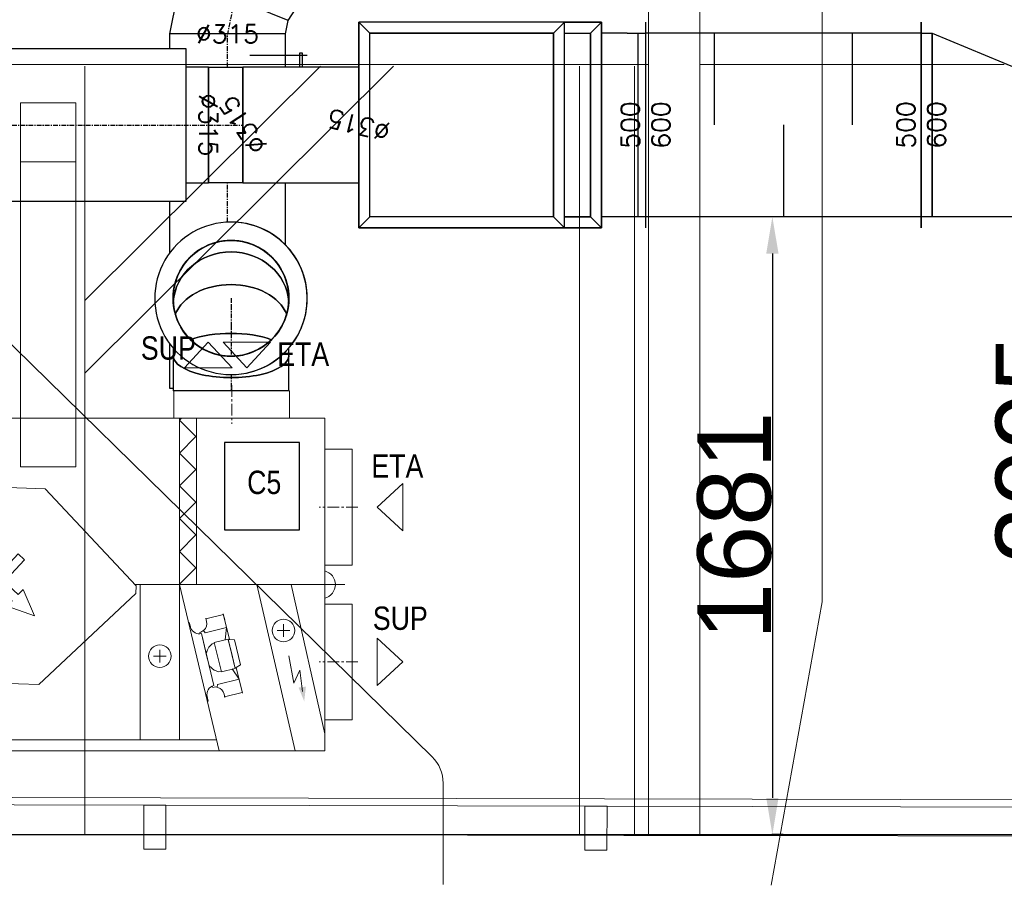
# Model space of a CAD drawing. Header units: millimetres. Extents: x -573548 to 674770, y -246895 to -89040.
# Tile 169 of 199: x 99423 to 102101, y -191653 to -189298. Entities that reach past the tile are written whole.
import ezdxf

# ---------------------------------------------------------------- set-up
doc = ezdxf.new("R2010")
doc.units = ezdxf.units.MM
for name, pattern in [('CENTER', [10.16, 6.35, -1.27, 1.27, -1.27]), ('HIDDEN', [375, 250, -125]), ('Oś', [22.225, 12.7, -3.175, 3.175, -3.175])]:
    doc.linetypes.add(name, pattern=pattern)
for name, color, linetype, lineweight in [('A_komin_Nr_pióra__6', 8, 'Continuous', 9), ('A_płatwie_Nr_pióra__41', 8, 'Continuous', 9), ('A_słupy wysokie_Nr_pióra__1', 8, 'Continuous', 9), ('Axial', 7, 'CENTER', 9), ('belki podwalinowe_Nr_pióra__2', 8, 'Continuous', 9), ('Dimensions', 7, 'Continuous', 9), ('FLUID-CZERPNY', 7, 'Continuous', 30), ('Hidden', 7, 'HIDDEN', 9), ('krokwie_Nr_pióra__1', 8, 'Continuous', 9), ('Main', 7, 'Continuous', 20), ('miecze_Nr_pióra__1', 8, 'Continuous', 9), ('niewidoczne_Nr_pióra__251', 8, 'Continuous', 9), ('Nowe_strop_Nr_pióra__59', 8, 'Continuous', 9), ('słupki niskie_Nr_pióra__2', 8, 'Continuous', 9)]:
    doc.layers.add(name, color=color, linetype=linetype, lineweight=lineweight)
for name, color, linetype in [('FLUID-CZERPNY-50-DIM', 7, 'Continuous'), ('FLUID-CZERPNY-SYM', 7, 'Continuous'), ('FLUID-N2', 7, 'Continuous'), ('FLUID-N2-SYM', 7, 'Continuous'), ('FLUID-W2', 7, 'Continuous'), ('FLUID-W2-50-DIM', 7, 'Continuous'), ('FLUID-W2-SYM', 7, 'Continuous')]:
    doc.layers.add(name, color=color, linetype=linetype)
doc.styles.add('FDBES', font='simplex.shx')
doc.styles.add('SLDTEXTSTYLE2', font='TXT', dxfattribs={"width": 0.605})
doc.styles.get("Standard").update_dxf_attribs({"font": 'arial.ttf'})
doc.dimstyles.new('ISO-25', dxfattribs={"dimtxt": 2.5, "dimasz": 2.5, "dimexe": 1.25, "dimexo": 0.625, "dimtad": 1, "dimtxsty": 'Standard', "dimcen": 2.5, "dimadec": 0, "dimazin": 0, "dimtfac": 1, "dimtmove": 0, "dimatfit": 3, "dimfxl": 1, "dimarcsym": 0})

# ---------------------------------------------------------------- blocks, each defined once
blk = doc.blocks.new('A$C685D2BB2')
at = {"layer": 'A_komin_Nr_pióra__6'}
for p, q in [((23445, 12015.8), (23445, 16395.7)), ((22384.4, 11594.1), (19914.4, 14013.9)), ((23445, 12015.8), (23306.8, 11244.4)), ((22414.4, 11522.7), (22414.4, 11246.2))]:
    blk.add_line(p, q, dxfattribs=at)
blk.add_arc((22314.4, 11522.7), 100, 0, 45.588, dxfattribs=at)
at = {"layer": 'A_płatwie_Nr_pióra__41'}
blk.add_lwpolyline([(21265.1, 13373.1), (21415.1, 13373.1), (21415.1, 13213.1), (21265.1, 13213.1)], close=True, dxfattribs=at)
at = {"layer": 'A_słupy wysokie_Nr_pióra__1'}
for p, q in [((23112.8, 11379.6), (23112.8, 14967.3)), ((22972.8, 11379.9), (22972.8, 14927.1))]:
    blk.add_line(p, q, dxfattribs=at)
at = {"layer": 'belki podwalinowe_Nr_pióra__2'}
blk.add_line((17794.4, 11391.4), (23330.9, 11379.1), dxfattribs=at)
at = {"layer": 'krokwie_Nr_pióra__1'}
for p, q in [((22785.3, 11380.3), (22785.3, 13473.1)), ((22935.3, 11380), (22935.3, 13473.1)), ((23445, 13477.3), (23940.9, 13477.3)), ((21265.1, 12690.7), (21265.1, 12383.1)), ((21415.1, 12543.7), (21415.1, 12383.1)), ((21440.1, 11383.5), (21440.1, 12519.2)), ((21265.1, 12383.1), (21415.1, 12383.1))]:
    blk.add_line(p, q, dxfattribs=at)
at = {"layer": 'miecze_Nr_pióra__1'}
for p, q in [((21440.1, 12638), (22279.3, 13473.1)), ((21440.1, 12835.5), (22080.8, 13473.1)), ((21265.1, 13213.1), (21265.1, 12690.7)), ((21415.1, 13213.1), (21415.1, 12543.7))]:
    blk.add_line(p, q, dxfattribs=at)
at = {"layer": 'niewidoczne_Nr_pióra__251'}
blk.add_line((24069.3, 11377.5), (23301.2, 11380.2), dxfattribs=at)
at = {"layer": 'Nowe_strop_Nr_pióra__59'}
for points in [[(9874.4, 11382.3), (10780.3, 11382.3), (10780.3, 11506.8), (24060, 11477), (27660, 11477), (34860, 11477), (40457.1, 11476.8)], [(10024.4, 11366.8), (10800, 11366.8), (10800.2, 11486.8), (24060, 11457.3), (27659.9, 11457.3), (34859.9, 11457.3), (40482.2, 11457.3)]]:
    blk.add_lwpolyline(points, dxfattribs=at)
for points in [[(21599.9, 11342.7), (21659.9, 11342.5), (21660.2, 11462.5), (21600.2, 11462.7)], [(22799.9, 11340), (22859.9, 11339.9), (22860.2, 11459.9), (22800.2, 11460)]]:
    blk.add_lwpolyline(points, close=True, dxfattribs=at)
at = {"layer": 'słupki niskie_Nr_pióra__2'}
for p, q in [((20462.1, 13477.3), (22972.8, 13477.3)), ((21440.1, 13473.1), (21440.1, 12519.2)), ((23112.8, 13477.3), (23445, 13477.3))]:
    blk.add_line(p, q, dxfattribs=at)
blk = doc.blocks.new('*U59314')
at = {"color": 150, "linetype": 'Continuous', "lineweight": -2}
for p, q in [((-150, 0, -230), (-150, 0, 230)), ((150, 0, -230), (150, 0, 330))]:
    blk.add_line(p, q, dxfattribs=at)
at = {"color": 0, "linetype": 'ByBlock', "lineweight": -2}
for p, q in [((-150, 0, -200), (-120, 0, -200)), ((-120, 0, 200), (-150, 0, 200)), ((-120, 0, -200), (120, 0, -200)), ((120, 0, 300), (-120, 0, 200)), ((120, 0, -200), (150, 0, -200)), ((150, 0, 300), (120, 0, 300))]:
    blk.add_line(p, q, dxfattribs=at)
at = {"color": 150, "linetype": 'Continuous', "lineweight": -3}
for p, q in [((-120, 0, 200), (-120, 0, -200)), ((-120, 0, -200), (-120, 0, 200)), ((120, 0, 300), (120, 0, -200)), ((120, 0, -200), (120, 0, 300))]:
    blk.add_line(p, q, dxfattribs=at)
blk = doc.blocks.new('*U60523')
at = {"color": 5, "linetype": 'Continuous', "lineweight": -3, "extrusion": (1, -1.07558e-31, -3.67394e-16)}
for major_axis, start_param, end_param in [((0, 0, -157.5), 1.570796, 3.141593), ((0, 0, -157.5), 0, 1.570796), ((0, 0, 157.5), 0, 3.141593)]:
    blk.add_ellipse((0, 0), major_axis=major_axis, ratio=1, start_param=start_param, end_param=end_param, dxfattribs=at)
at = {"color": 5, "linetype": 'Continuous', "lineweight": -3, "extrusion": (-1, 1.07558e-31, 3.67394e-16)}
for major_axis, start_param, end_param in [((0, 0, 157.5), 1.570796, 3.141593), ((0, 0, 157.5), 0, 1.570796), ((0, 0, -157.5), 0, 3.141593)]:
    blk.add_ellipse((0, 0), major_axis=major_axis, ratio=1, start_param=start_param, end_param=end_param, dxfattribs=at)
at = {"color": 5, "linetype": 'Continuous', "lineweight": -3, "extrusion": (1, -4.00691e-32, 8.01383e-32)}
for start_param, end_param in [(0, 1.570796), (4.712389, 6.283185), (4.712389, 7.853982), (1.570796, 4.712389), (1.570796, 4.712389)]:
    blk.add_ellipse((0, 0), major_axis=(0, 157.5), ratio=1, start_param=start_param, end_param=end_param, dxfattribs=at)
blk = doc.blocks.new('*U60524')
at = {"color": 0, "linetype": 'ByBlock', "lineweight": -2, "extrusion": (1, -1.89145e-31, -3.67394e-16)}
for major_axis, start_param, end_param in [((0, 0, -207.5), 1.570796, 3.141593), ((0, 0, -207.5), 0, 1.570796), ((0, 0, 207.5), 0, 3.141593)]:
    blk.add_ellipse((0, 0), major_axis=major_axis, ratio=1, start_param=start_param, end_param=end_param, dxfattribs=at)
at = {"color": 0, "linetype": 'ByBlock', "lineweight": -2, "extrusion": (1, -1.21656e-31, 1.82483e-31)}
for start_param, end_param in [(0, 1.570796), (4.712389, 6.283185), (4.712389, 7.853982), (1.570796, 4.712389), (1.570796, 4.712389)]:
    blk.add_ellipse((0, 0), major_axis=(0, 207.5), ratio=1, start_param=start_param, end_param=end_param, dxfattribs=at)
at = {"color": 5, "linetype": 'Continuous', "lineweight": -3, "extrusion": (-1, 1.07558e-31, 3.67394e-16)}
for major_axis, start_param, end_param in [((0, 0, 157.5), 0, 3.141593), ((0, 0, -157.5), 1.570796, 3.141593), ((0, 0, -157.5), 0, 1.570796)]:
    blk.add_ellipse((0, 0), major_axis=major_axis, ratio=1, start_param=start_param, end_param=end_param, dxfattribs=at)
at = {"color": 5, "linetype": 'Continuous', "lineweight": -2, "extrusion": (1, -1.07558e-31, -3.67394e-16)}
for major_axis, start_param, end_param in [((0, 0, -157.5), 0, 3.141593), ((0, 0, 157.5), 1.570796, 3.141593), ((0, 0, 157.5), 0, 1.570796)]:
    blk.add_ellipse((0, 0), major_axis=major_axis, ratio=1, start_param=start_param, end_param=end_param, dxfattribs=at)
at = {"color": 5, "linetype": 'Continuous', "lineweight": -3, "extrusion": (-1, 4.00691e-32, -8.01383e-32)}
for start_param, end_param in [(1.570796, 4.712389), (1.570796, 4.712389), (0, 1.570796), (4.712389, 6.283185), (4.712389, 7.853982)]:
    blk.add_ellipse((0, 0), major_axis=(0, -157.5), ratio=1, start_param=start_param, end_param=end_param, dxfattribs=at)
blk = doc.blocks.new('*U60505')
at = {"color": 0, "linetype": 'ByBlock', "lineweight": -2}
for p, q in [((-47, 0, 157.5), (-47.3, 0, 157.5)), ((108.3, 0, 157.5), (87.8, 0, 157.5)), ((87.8, 0, -157.5), (108.3, 0, -157.5)), ((204.8, 0, 157.5), (108.3, 0, 157.5)), ((108.3, 0, -157.5), (204.8, 0, -157.5))]:
    blk.add_line(p, q, dxfattribs=at)
at = {"color": 5, "linetype": 'Continuous', "lineweight": -2}
blk.add_line((204.8, 0, 157.5), (204.8, 0, -157.5), dxfattribs=at)
at = {"color": 5, "linetype": 'Continuous', "lineweight": -2, "extrusion": (6.27786e-16, 1, -1.83697e-16)}
for major_axis, end_param in [((0, 0, -157.5), 3.141593), ((0, 0, 157.5), 1.570796)]:
    blk.add_ellipse((-47.3, 0), major_axis=major_axis, ratio=1, start_param=0, end_param=end_param, dxfattribs=at)
at = {"color": 5, "linetype": 'Continuous', "lineweight": -3, "extrusion": (-6.12323e-17, -1, 1.83697e-16)}
for centre, major_axis, ratio, start_param, end_param in [((-28.1, 0), (0, 0, 157.5), 0.92388, 0.063328, 3.078259), ((26.6, 0), (0, 0, 157.5), 0.707107, 0.278016, 2.863575), ((-28.1, 0), (0, 0, 157.5), 0.92388, 3.078259, 3.078321), ((108.3, 0), (0, 0, 157.5), 0.382683, 0.795685, 2.345908), ((108.3, 0), (0, 0, -157.5), 0.382683, 0, 3.141593)]:
    blk.add_ellipse(centre, major_axis=major_axis, ratio=ratio, start_param=start_param, end_param=end_param, dxfattribs=at)
at = {"color": 5, "linetype": 'Continuous', "lineweight": -3, "extrusion": (6.12323e-17, 1, -1.83697e-16)}
for centre, major_axis, ratio, start_param, end_param in [((-28.1, 0), (0, 0, -157.5), 0.92388, 0.063334, 3.078264), ((26.6, 0), (0, 0, -157.5), 0.707107, 0.278018, 2.863576), ((-28.1, 0), (0, 0, -157.5), 0.92388, 3.078264, 3.078383), ((108.3, 0), (0, 0, -157.5), 0.382683, 0.795684, 2.345908), ((108.3, 0), (0, 0, 157.5), 0.382683, 0, 3.141593)]:
    blk.add_ellipse(centre, major_axis=major_axis, ratio=ratio, start_param=start_param, end_param=end_param, dxfattribs=at)
at = {"layer": 'FLUID-N2-SYM', "linetype": 'Oś', "lineweight": -3}
for p, q in [((-47.3, 0), (-28.1, 0)), ((-47.3, 0), (-28.1, 0)), ((-28.1, 0), (26.6, 0)), ((-28.1, 0), (26.6, 0)), ((26.6, 0), (108.3, 0)), ((26.6, 0), (108.3, 0)), ((108.3, 0), (110.2, 0)), ((108.3, 0), (110.2, 0)), ((160.2, 0), (204.8, 0))]:
    blk.add_line(p, q, dxfattribs=at)
blk = doc.blocks.new('*U60513')
at = {"color": 0, "linetype": 'ByBlock', "lineweight": -2}
for p, q in [((48, 173.6), (204.7, 204.7)), ((-84.8, 84.8), (48, 173.6)), ((-173.6, -48), (-84.8, 84.8)), ((-204.8, -204.8), (-173.6, -48)), ((168.6, -117.4), (137.9, -137.9)), ((204.7, -110.3), (168.6, -117.4)), ((137.9, -137.9), (117.4, -168.6)), ((117.4, -168.6), (110.2, -204.8))]:
    blk.add_line(p, q, dxfattribs=at)
at = {"color": 6, "linetype": 'Continuous', "lineweight": -2}
for p, q in [((204.7, 47.2), (204.7, 204.7)), ((204.7, -110.3), (204.7, 47.2)), ((-204.8, -204.8), (-47.2, -204.8)), ((-47.2, -204.8), (110.2, -204.8))]:
    blk.add_line(p, q, dxfattribs=at)
at = {"color": 6, "linetype": 'Continuous', "lineweight": -3}
for p, q in [((108.3, 28.1), (48, 173.6)), ((26.6, -26.6), (-84.8, 84.8)), ((168.6, -117.4), (108.3, 28.1)), ((137.9, -137.9), (26.6, -26.6)), ((-28.1, -108.3), (-173.6, -48)), ((117.4, -168.6), (-28.1, -108.3))]:
    blk.add_line(p, q, dxfattribs=at)
at = {"layer": 'FLUID-W2-SYM', "color": 7, "linetype": 'Oś', "lineweight": -3}
for p, q in [((26.6, -26.6), (108.3, 28.1)), ((108.3, 28.1), (204.7, 47.2)), ((-28.1, -108.3), (26.6, -26.6)), ((-47.2, -204.8), (-28.1, -108.3))]:
    blk.add_line(p, q, dxfattribs=at)
blk = doc.blocks.new('*U60525')
at = {"color": 6, "linetype": 'Continuous', "lineweight": -2}
for p, q in [((-482, 157.5), (-482, 147.9)), ((482, 0), (482, 157.5)), ((482, -157.5), (482, 0))]:
    blk.add_line(p, q, dxfattribs=at)
at = {"color": 0, "linetype": 'ByBlock', "lineweight": -2}
for p, q in [((-360.6, 157.5), (-482, 157.5)), ((26.5, 157.5), (-114.5, 157.5)), ((482, 157.5), (441.5, 157.5)), ((-92, -157.5), (76.5, -157.5)), ((391.5, -157.5), (482, -157.5))]:
    blk.add_line(p, q, dxfattribs=at)
at = {"layer": 'FLUID-W2-SYM', "color": 7, "linetype": 'Oś', "lineweight": -3}
for p, q in [((-30.2, 0), (76.5, 0)), ((391.5, 0), (482, 0))]:
    blk.add_line(p, q, dxfattribs=at)
blk = doc.blocks.new('*U60527')
at = {"color": 0, "linetype": 'ByBlock', "lineweight": -2}
for p, q in [((0, 300, 250), (0, 330, 280)), ((0, 330, -280), (0, 300, -250)), ((0, 300, -250), (0, 230, -250)), ((0, 230, 250), (0, 300, 250)), ((0, 200, 250), (0, 230, 280)), ((0, 230, -280), (0, 200, -250)), ((0, 200, 250), (0, 200, -250)), ((0, 200, -250), (0, -300, -250)), ((0, -300, 250), (0, 200, 250)), ((0, -330, -280), (0, -300, -250)), ((0, -300, -250), (0, -300, 250)), ((0, -330, 280), (0, -300, 250))]:
    blk.add_line(p, q, dxfattribs=at)
at = {"color": 150, "linetype": 'Continuous', "lineweight": -2}
for p, q in [((0, 330, 280), (0, 230, 280)), ((0, 330, -280), (0, 330, 280)), ((0, 230, -280), (0, 330, -280)), ((0, 230, 280), (0, -330, 280)), ((0, 230, -280), (0, 230, 280)), ((0, -330, -280), (0, 230, -280)), ((0, -330, 280), (0, -330, -280))]:
    blk.add_line(p, q, dxfattribs=at)
at = {"color": 150, "linetype": 'Continuous', "lineweight": -3}
for p, q in [((0, 300, 250), (0, 300, -250)), ((0, 230, -250), (0, 300, -250)), ((0, 300, -250), (0, 300, 250)), ((0, 200, 250), (0, -300, 250)), ((0, 200, 250), (0, -300, 250)), ((0, 200, -250), (0, 200, 250))]:
    blk.add_line(p, q, dxfattribs=at)
blk = doc.blocks.new('*U60522')
at = {"color": 150, "linetype": 'Continuous', "lineweight": -2}
for p, q in [((-47, 0, 157.5), (-47, 0, -157.5)), ((47, 0, -157.5), (47, 0, 157.5))]:
    blk.add_line(p, q, dxfattribs=at)
at = {"color": 0, "linetype": 'ByBlock', "lineweight": -2}
for p, q in [((47, 0, -157.5), (-47, 0, -157.5)), ((-47, 0, 157.5), (47, 0, 157.5))]:
    blk.add_line(p, q, dxfattribs=at)
at = {"layer": 'FLUID-CZERPNY-SYM', "linetype": 'Oś', "lineweight": -3}
blk.add_line((-47, 0), (47, 0), dxfattribs=at)
blk = doc.blocks.new('*U60515')
at = {"color": 150, "linetype": 'Continuous', "lineweight": -2}
for p, q in [((-157.5, 0, -157.5), (-157.5, 0, 157.5)), ((157.5, 0, 157.5), (157.5, 0, -157.5))]:
    blk.add_line(p, q, dxfattribs=at)
at = {"color": 0, "linetype": 'ByBlock', "lineweight": -2}
for p, q in [((157.5, 0, -157.5), (-157.5, 0, -157.5)), ((-157.5, 0, 157.5), (-78.8, 0, 157.5)), ((-78.8, 0, 157.5), (78.8, 0, 157.5)), ((-16.8, 0, 189), (5.5, 0, 189)), ((-4, 0, 195.3), (4, 0, 195.3)), ((-4, 0, 157.5), (-4, 0, 195.3)), ((4, 0, 195.3), (4, 0, 157.5)), ((5.5, 0, 189), (139.1, 0, 189)), ((78.8, 0, 157.5), (157.5, 0, 157.5))]:
    blk.add_line(p, q, dxfattribs=at)
blk = doc.blocks.new('*U60528')
at = {"color": 150, "linetype": 'Continuous', "lineweight": -2}
for p, q in [((0, 230, 280), (0, 330, 280)), ((0, 330, 280), (0, 330, -280)), ((0, 330, -280), (0, -330, -280)), ((0, -330, 157.5), (0, -330)), ((0, -330), (0, -330, -157.5)), ((0, -330, -280), (0, -330, -157.5)), ((0, -330, 157.5), (0, -330, 280))]:
    blk.add_line(p, q, dxfattribs=at)
at = {"color": 0, "linetype": 'ByBlock', "lineweight": -2}
for p, q in [((0, 330, 280), (0, 300, 250)), ((0, 300, -250), (0, 330, -280)), ((0, 230, -250), (0, 300, -250)), ((0, 200, 250), (0, -300, 250))]:
    blk.add_line(p, q, dxfattribs=at)
at = {"color": 150, "linetype": 'Continuous', "lineweight": -3}
blk.add_line((0, 200, 250), (0, -300, 250), dxfattribs=at)
blk.add_line((0, 200, 250), (0, -300, 250), dxfattribs=at)
blk = doc.blocks.new('*U60519')
at = {"color": 0, "linetype": 'ByBlock', "lineweight": -2}
for p, q in [((-440, 207.5), (-440, 157.5)), ((440, 207.5), (-440, 207.5)), ((440, 0), (440, 207.5)), ((-440, 157.5), (-500, 157.5)), ((500, 157.5), (440, 157.5)), ((440, -207.5), (440, 0)), ((-500, -157.5), (-440, -157.5)), ((-440, -157.5), (-440, -207.5)), ((440, -157.5), (500, -157.5)), ((-440, -207.5), (440, -207.5))]:
    blk.add_line(p, q, dxfattribs=at)
at = {"color": 150, "linetype": 'Continuous', "lineweight": -2}
for p, q in [((-500, 157.5), (-500, 0)), ((500, 0), (500, 157.5)), ((-500, 0), (-500, -157.5)), ((500, -157.5), (500, 0))]:
    blk.add_line(p, q, dxfattribs=at)
at = {"color": 150, "linetype": 'Continuous', "lineweight": -3}
for p, q in [((-440, 0), (-440, 157.5)), ((-440, -157.5), (-440, 0))]:
    blk.add_line(p, q, dxfattribs=at)
at = {"layer": 'FLUID-CZERPNY-SYM', "linetype": 'Oś', "lineweight": -3}
blk.add_line((-500, 0), (500, 0), dxfattribs=at)
blk = doc.blocks.new('*U60530')
at = {"color": 150, "linetype": 'Continuous', "lineweight": -2}
for p, q in [((0, 330, -280), (0, 330, -157.5)), ((0, 330, 157.5), (0, 330, 280)), ((0, -330, -280), (0, 330, -280))]:
    blk.add_line(p, q, dxfattribs=at)
at = {"color": 150, "linetype": 'Continuous', "lineweight": -3}
blk.add_line((0, 300, 250), (0, -200, 250), dxfattribs=at)
blk.add_line((0, 300, 250), (0, -200, 250), dxfattribs=at)
blk = doc.blocks.new('*U60502')
at = {"color": 150, "linetype": 'Continuous', "lineweight": -2}
for p, q in [((0, 395, -280), (0, 395, -157.5)), ((0, 395, 157.5), (0, 395, 280)), ((0, 395, 280), (0, -265, 280)), ((0, -385, -280), (0, -385, 280))]:
    blk.add_line(p, q, dxfattribs=at)
at = {"color": 0, "linetype": 'ByBlock', "lineweight": -2}
for p, q in [((0, 265, -250), (0, 365, -250)), ((0, -135, -250), (0, 265, -250)), ((0, -335, -250), (0, -264.9, -250)), ((0, -335, 250), (0, -265, 250)), ((0, -365, 250), (0, -335, 250)), ((0, -335, -250), (0, -365, -250)), ((0, -365, -250), (0, -385, -250)), ((0, -385, 250), (0, -365, 250))]:
    blk.add_line(p, q, dxfattribs=at)
at = {"color": 150, "linetype": 'Continuous', "lineweight": -3}
for p, q in [((0, -135, -250), (0, 365, -250)), ((0, -365, 250), (0, -365, -250)), ((0, -365, 250), (0, -365, -250))]:
    blk.add_line(p, q, dxfattribs=at)
blk = doc.blocks.new('*U60531')
at = {"color": 150, "linetype": 'Continuous', "lineweight": -2}
for p, q in [((-375, 0, -280), (-375, 0, -250)), ((-375, 0, -250), (-375, 0, 250)), ((-375, 0, 250), (-375, 0, 280)), ((375, 0, -280), (375, 0, -250)), ((375, 0, -250), (375, 0, -249.8)), ((375, 0, -249.8), (375, 0, 250)), ((375, 0, 250), (375, 0, 280))]:
    blk.add_line(p, q, dxfattribs=at)
at = {"color": 0, "linetype": 'ByBlock', "lineweight": -2}
for p, q in [((-375, 0, -250), (375, 0, -250)), ((-375, 0, 250), (375, 0, 250))]:
    blk.add_line(p, q, dxfattribs=at)
at = {"color": 150, "linetype": 'Continuous', "lineweight": -3}
for p, q in [((-187.5, 0), (-187.5, 0, -250)), ((0, 0), (0, 0, 250)), ((187.5, 0), (187.5, 0, -250))]:
    blk.add_line(p, q, dxfattribs=at)
blk = doc.blocks.new('A$C685D2E90')
at = {"layer": 'Main'}
for points in [[(1080.1, 941.6, 1), (1074.8, 946.8, 1)], [(1020.6, 882.6, 1), (1015.3, 887.8, 1)], [(958.4, 827.4, 1), (953.2, 832.6, 1)], [(897.6, 770.2, 1), (892.3, 775.5, 1)]]:
    blk.add_hatch(color=256, dxfattribs=at).paths.add_polyline_path(points)
blk.add_lwpolyline([(1890.7, 1071.9), (1890.7, 835.1), (2095.4, 835.1), (2095.4, 1071.9)], close=True)
at = {"layer": 'Axial', "ltscale": 5}
for p, q in [((606.5, 1228.3), (606.5, 1123.3)), ((1910.5, 1228.3), (1910.5, 1123.3)), ((263.5, 896.3), (368.5, 896.3)), ((2253.5, 896.3), (2148.5, 896.3)), ((263.5, 475.3), (368.5, 475.3)), ((2253.5, 475.3), (2148.5, 475.3))]:
    blk.add_line(p, q, dxfattribs=at)
at = {"layer": 'Dimensions'}
for p, q in [((550.6, 1345.7), (486.1, 1275.9)), ((615, 1275.9), (550.6, 1345.7)), ((590.7, 1345.7), (655.2, 1275.9)), ((719.6, 1345.7), (590.7, 1345.7)), ((655.2, 1275.9), (719.6, 1345.7)), ((1847, 1345.7), (1782.5, 1275.9)), ((1911.5, 1275.9), (1847, 1345.7)), ((1887.1, 1345.7), (1951.6, 1275.9)), ((2016, 1345.7), (1887.1, 1345.7)), ((1951.6, 1275.9), (2016, 1345.7)), ((486.1, 1275.9), (615, 1275.9)), ((1782.5, 1275.9), (1911.5, 1275.9)), ((159.2, 960.7), (159.2, 831.8)), ((229, 896.3), (159.2, 960.7)), ((2306.4, 896.3), (2376.2, 960.7)), ((2376.2, 960.7), (2376.2, 831.8)), ((159.2, 831.8), (229, 896.3)), ((2376.2, 831.8), (2306.4, 896.3)), ((159.2, 475.3), (229, 539.7)), ((229, 539.7), (229, 410.8)), ((2306.4, 539.7), (2306.4, 410.8)), ((2376.2, 475.3), (2306.4, 539.7)), ((229, 410.8), (159.2, 475.3)), ((2306.4, 410.8), (2376.2, 475.3))]:
    blk.add_line(p, q, dxfattribs=at)
at = {"layer": 'Hidden', "linetype": 'HIDDEN', "ltscale": 15}
for p, q in [((449, 1213.3), (449, 1138.3)), ((449, 1213.3), (764, 1213.3)), ((764, 1138.3), (764, 1213.3)), ((1753, 1213.3), (1753, 1138.3)), ((1753, 1213.3), (2068, 1213.3)), ((2068, 1138.3), (2068, 1213.3))]:
    blk.add_line(p, q, dxfattribs=at)
at = {"layer": 'Main'}
for p, q in [((353.5, 1138.3), (2163.5, 1138.3)), ((353.5, 1138.3), (353.5, 233.3)), ((702.4, 1138.3), (702.4, 685.8)), ((748.4, 1132.9), (704.4, 1088.3)), ((748.4, 1132.9), (743.1, 1138.3)), ((748.4, 1138.3), (748.4, 685.8)), ((1258.5, 951.2), (1258.5, 1138.3)), ((1768.6, 1138.3), (1768.6, 685.8)), ((1768.6, 1132.9), (1773.9, 1138.3)), ((1768.6, 1132.9), (1812.6, 1088.3)), ((1814.6, 1138.3), (1814.6, 685.8)), ((2163.5, 1138.3), (2163.5, 233.3)), ((748.4, 1043.7), (704.4, 1088.3)), ((1768.6, 1043.7), (1812.6, 1088.3)), ((278.5, 1053.8), (353.5, 1053.8)), ((278.5, 738.8), (278.5, 1053.8)), ((2238.5, 1053.8), (2163.5, 1053.8)), ((2238.5, 738.8), (2238.5, 1053.8)), ((748.4, 1043.7), (704.4, 999.1)), ((1100.7, 1022.1), (836.9, 774.4)), ((1768.6, 1043.7), (1812.6, 999.1)), ((748.4, 954.5), (704.4, 999.1)), ((1148, 946.1), (1087.9, 1010.1)), ((1768.6, 954.5), (1812.6, 999.1)), ((1076.4, 910.1), (1078.5, 978.4)), ((748.4, 954.5), (704.4, 910)), ((1157, 954.4), (892.9, 706.8)), ((1157, 954.4), (1402.8, 946.5)), ((1650.5, 682.4), (1402.8, 946.5)), ((1768.6, 954.5), (1812.6, 910)), ((748.4, 865.4), (704.4, 910)), ((1052.1, 884.2), (983.8, 886.3)), ((1768.6, 865.4), (1812.6, 910)), ((748.4, 865.4), (704.4, 820.8)), ((956.8, 864.1), (954.7, 795.8)), ((1768.6, 865.4), (1812.6, 820.8)), ((748.4, 776.2), (704.4, 820.8)), ((1768.6, 776.2), (1812.6, 820.8)), ((748.4, 776.2), (704.4, 731.6)), ((836.9, 774.4), (824.1, 762.3)), ((897, 710.3), (836.9, 774.4)), ((860.8, 773.9), (929.1, 771.8)), ((1206, 774.3), (1189.8, 757)), ((1258.2, 692.9), (1189.8, 757)), ((1274.4, 710.2), (1206, 774.3)), ((1329.7, 769.2), (1217.9, 650)), ((1347, 753), (1235.2, 633.8)), ((1329.7, 769.2), (1347, 753)), ((1768.6, 776.2), (1812.6, 731.6)), ((353.5, 738.8), (278.5, 738.8)), ((748.4, 687.1), (704.4, 731.6)), ((1768.6, 687.1), (1812.6, 731.6)), ((2163.5, 738.8), (2238.5, 738.8)), ((892.9, 706.8), (892.2, 685.8)), ((892.2, 685.8), (353.5, 685.8)), ((748.2, 685.8), (640.4, 233.3)), ((748.4, 687.1), (747.2, 685.8)), ((892.2, 685.8), (1139.8, 421.7)), ((1275.5, 676.7), (1313.5, 641.1)), ((1291.7, 694), (1329.7, 658.4)), ((1647.3, 685.8), (2163.5, 685.8)), ((1649.8, 661.4), (1650.5, 682.4)), ((1661.2, 685.8), (1661.2, 264.7)), ((1768.6, 687.1), (1769.9, 685.8)), ((1768.6, 687.1), (1769.9, 685.8)), ((1768.6, 685.8), (1768.6, 263.1)), ((1768.8, 685.8), (1876.6, 233.3)), ((1978.5, 685.8), (2082.9, 233.3)), ((2072.6, 685.8), (2163.5, 279.7)), ((2163.5, 685.8), (2218.1, 685.8)), ((1385.7, 413.8), (1649.8, 661.4)), ((278.5, 632.8), (353.5, 632.8)), ((278.5, 317.8), (278.5, 632.8)), ((2238.5, 632.8), (2163.5, 632.8)), ((2238.5, 317.8), (2238.5, 632.8)), ((612.5, 536.2), (629.2, 605.9)), ((629.2, 605.9), (625.3, 589.6)), ((629.2, 605.9), (628.8, 604.2)), ((628.8, 604.2), (676.7, 592.6)), ((677.1, 594.4), (675, 585.4)), ((676.7, 592.6), (677.1, 594.4)), ((1839.9, 594.4), (1842, 585.4)), ((1840.3, 592.6), (1839.9, 594.4)), ((1888.2, 604.2), (1840.3, 592.6)), ((1904.6, 536.2), (1887.8, 605.9)), ((1887.8, 605.9), (1888.2, 604.2)), ((1887.8, 605.9), (1891.7, 589.6)), ((678.5, 554.8), (620.3, 568.8)), ((620.3, 568.8), (624.6, 535.3)), ((721.7, 582.7), (718.7, 570.4)), ((721.7, 582.7), (723.4, 582.3)), ((1795.3, 582.7), (1793.6, 582.3)), ((1795.3, 582.7), (1798.3, 570.4)), ((1838.5, 554.8), (1896.7, 568.8)), ((1896.7, 568.8), (1892.4, 535.3)), ((2051.5, 543.5), (2051.5, 577.9)), ((596.8, 457.3), (616.1, 537.4)), ((599, 535.5), (612.5, 536.2)), ((612.5, 536.2), (615.6, 535.4)), ((616.1, 537.4), (653.8, 528.3)), ((689, 552.2), (655, 410.9)), ((672, 481.6), (689, 552.2)), ((678.5, 554.8), (683.2, 560.4)), ((692.5, 551.7), (693.4, 555.3)), ((1824.5, 551.7), (1823.7, 555.3)), ((1828, 552.2), (1862, 410.9)), ((1845, 481.6), (1828, 552.2)), ((1838.5, 554.8), (1833.8, 560.4)), ((1901, 537.4), (1863.3, 528.3)), ((1920.2, 457.3), (1901, 537.4)), ((1904.6, 536.2), (1901.4, 535.4)), ((1918, 535.5), (1904.6, 536.2)), ((2034.3, 560.7), (2068.7, 560.7)), ((599, 535.5), (582.6, 467.5)), ((615.6, 535.4), (606.4, 497.3)), ((634.5, 448.2), (653.8, 528.3)), ((653.3, 526.3), (659.6, 524.8)), ((669, 515.5), (659.6, 524.8)), ((672.2, 508.1), (669, 515.5)), ((1844.9, 508.1), (1848.1, 515.5)), ((1848.1, 515.5), (1857.5, 524.8)), ((1863.7, 526.3), (1857.5, 524.8)), ((1882.5, 448.2), (1863.3, 528.3)), ((1901.4, 535.4), (1910.6, 497.3)), ((1918, 535.5), (1934.4, 467.5)), ((606.4, 497.3), (596.8, 457.3)), ((672, 481.6), (676.5, 500.4)), ((675.9, 497.6), (672.2, 508.1)), ((1697.7, 490.8), (1732.1, 490.8)), ((1714.9, 473.6), (1714.9, 508)), ((1845, 481.6), (1840.5, 500.4)), ((1841.2, 497.6), (1844.9, 508.1)), ((1910.6, 497.3), (1920.2, 457.3)), ((2079.4, 417.2), (2066.2, 491.6)), ((594.1, 460), (577.4, 390.3)), ((582.6, 467.5), (594.1, 460)), ((586.5, 428.3), (605.6, 456.1)), ((594.1, 460), (597.3, 459.3)), ((596.8, 457.3), (634.5, 448.2)), ((653.9, 452.7), (660.1, 457.8)), ((660.5, 458.2), (654.4, 452.9)), ((668.5, 466), (660.5, 458.2)), ((1848.6, 466), (1856.5, 458.2)), ((1856.5, 458.2), (1862.7, 452.9)), ((1863.2, 452.7), (1857, 457.8)), ((1920.2, 457.3), (1882.5, 448.2)), ((1930.5, 428.3), (1911.5, 456.1)), ((1922.9, 460), (1919.8, 459.3)), ((1934.4, 467.5), (1922.9, 460)), ((1922.9, 460), (1939.7, 390.3)), ((635, 450.2), (641.3, 448.7)), ((641.3, 448.7), (653.9, 452.7)), ((654.4, 452.9), (641.8, 448.8)), ((1862.7, 452.9), (1875.2, 448.8)), ((1875.8, 448.7), (1863.2, 452.7)), ((1882.1, 450.2), (1875.8, 448.7)), ((2096.3, 452.9), (2079.4, 417.2)), ((2103.4, 394.5), (2096.3, 452.9)), ((644.7, 414.3), (586.5, 428.3)), ((644.7, 414.3), (646.4, 406.6)), ((657.5, 406.1), (658.4, 409.8)), ((1385.7, 413.8), (1139.8, 421.7)), ((1247.6, 233.3), (1247.6, 417.9)), ((1859.6, 406.1), (1858.7, 409.8)), ((1872.4, 414.3), (1870.6, 406.6)), ((1872.4, 414.3), (1930.5, 428.3)), ((577.4, 390.3), (577.8, 392)), ((577.8, 392), (625.7, 380.5)), ((625.3, 379), (627.4, 388)), ((625.3, 378.8), (626.3, 383)), ((625.7, 380.5), (625.3, 378.8)), ((670.2, 368.8), (673.2, 381.1)), ((1846.8, 368.8), (1843.8, 381.1)), ((1891.7, 379), (1889.7, 388)), ((1891.8, 378.8), (1890.7, 383)), ((1939.3, 392), (1891.3, 380.5)), ((1891.3, 380.5), (1891.8, 378.8)), ((1939.7, 390.3), (1939.3, 392)), ((671.9, 368.4), (670.2, 368.8)), ((1845.1, 368.4), (1846.8, 368.8)), ((353.5, 317.8), (278.5, 317.8)), ((2163.5, 317.8), (2238.5, 317.8)), ((1247.6, 263.3), (647.6, 263.1)), ((1247.6, 263.3), (1869.4, 263.4)), ((353.5, 233.3), (2163.5, 233.3))]:
    blk.add_line(p, q, dxfattribs=at)
at = {"layer": 'Main', "flags": 128}
for points in [[(1313.5, 641.1), (1300.2, 627), (1374.1, 600.5), (1342.9, 672.5), (1329.7, 658.4)], [(1235.2, 633.8), (1249.3, 620.6), (1177.3, 589.4), (1203.8, 663.2), (1217.9, 650)]]:
    blk.add_lwpolyline(points, dxfattribs=at)
at = {"layer": 'Main'}
for centre, radius in [((1077.4, 944.2), 3.51), ((1017.9, 885.2), 3.51), ((955.8, 830), 3.51), ((894.9, 772.8), 3.51), ((2051.5, 560.7), 30.6), ((1714.9, 490.8), 30.6), ((1196.4, 248.6), 7.5), ((1196.4, 248.6), 7.5), ((1298.7, 248.6), 7.5), ((1298.7, 248.6), 7.5)]:
    blk.add_circle(centre, radius, dxfattribs=at)
for centre, radius, start, end in [((2154.2, 685.8), 38.3, 284.0219, 75.9781), ((699.2, 579.6), 24.9, 166.4729, 226.4894), ((694.8, 576.2), 24.6, 256.4729, 339.0401), ((694.8, 576.2), 24.6, 339.0401, 346.4729), ((1822.3, 576.2), 24.6, 193.5271, 200.9599), ((1822.3, 576.2), 24.6, 200.9599, 283.5271), ((1817.8, 579.6), 24.9, 313.5106, 13.5271), ((699.2, 579.6), 24.9, 226.4894, 256.4729), ((1817.8, 579.6), 24.9, 283.5271, 313.5106), ((650.8, 383.1), 24, 107.1479, 168.1776), ((650.8, 383.1), 24, 73.9704, 107.1479), ((649.2, 386.9), 24.6, 346.473, 76.4729), ((1867.8, 386.9), 24.6, 103.5271, 193.527), ((1866.2, 383.1), 24, 72.8521, 106.0296), ((1866.2, 383.1), 24, 11.8224, 72.8521)]:
    blk.add_arc(centre, radius, start, end, dxfattribs=at)
blk.add_solid([(2112.5, 408.1), (2107.8, 368.3), (2092.4, 405.6)], dxfattribs=at)
at = {"color": 7, "linetype": 'Continuous', "lineweight": 0, "char_height": 63.5, "attachment_point": 1, "style": 'SLDTEXTSTYLE2'}
for s, insert in [('{\\fArial Narrow|b0|i0|c0|p0;\\W1;EHA}', (334.3, 1344)), ('{\\fArial Narrow|b0|i0|c0|p0;\\W1;ODA}', (720.7, 1343.5)), ('{\\fArial Narrow|b0|i0|c0|p0;\\W1;SUP}', (1663.5, 1361.1)), ('{\\fArial Narrow|b0|i0|c0|p0;\\W1;ETA}', (2034.3, 1344.4)), ('{\\fArial Narrow|b0|i0|c0|p0;\\W1;ODA}', (120.9, 1044.6)), ('{\\fArial Narrow|b0|i0|c0|p0;\\W1;ETA}', (2290.5, 1040)), ('{\\fArial Narrow|b0|i0|c0|p0;\\W1;C5}', (1952.6, 995.6)), ('{\\fArial Narrow|b0|i0|c0|p0;\\W1;SUP}', (2294.5, 626)), ('{\\fArial Narrow|b0|i0|c0|p0;\\W1;EHA}', (113.6, 615.1))]:
    blk.add_mtext(s, dxfattribs=dict(at, insert=insert))
blk = doc.blocks.new('*D60937')
at = {"color": 0, "lineweight": -2}
for p, q in [((101499.9, -189834.2), (101469.2, -189834.2)), ((101470.5, -189934.2), (101470.5, -191415.2)), ((101499.9, -191515.2), (101469.2, -191515.2))]:
    blk.add_line(p, q, dxfattribs=at)
at = {"color": 0}
for points in [[(101487.2, -189934.2), (101453.8, -189934.2), (101470.5, -189834.2)], [(101453.8, -191415.2), (101487.2, -191415.2), (101470.5, -191515.2)]]:
    blk.add_solid(points, dxfattribs=at)
at = {"layer": 'Defpoints', "color": 0}
for p in [(101500.5, -189834.2), (101470.5, -191515.2), (101500.5, -191515.2)]:
    blk.add_point(p, dxfattribs=at)
at = {"color": 0, "insert": (101367.8, -190674.7), "char_height": 200, "attachment_point": 5, "rotation": 90}
blk.add_mtext('1681', dxfattribs=at)
blk = doc.blocks.new('*D60938')
at = {"color": 0, "lineweight": -2}
for p, q in [((103391.9, -189420.2), (102280.5, -189420.2)), ((102281.8, -189520.2), (102281.8, -191415.2)), ((103391.9, -191515.2), (102280.5, -191515.2))]:
    blk.add_line(p, q, dxfattribs=at)
at = {"color": 0}
for points in [[(102298.4, -189520.2), (102265.1, -189520.2), (102281.8, -189420.2)], [(102265.1, -191415.2), (102298.4, -191415.2), (102281.8, -191515.2)]]:
    blk.add_solid(points, dxfattribs=at)
at = {"layer": 'Defpoints', "color": 0}
for p in [(103392.5, -189420.2), (102281.8, -191515.2), (103392.5, -191515.2)]:
    blk.add_point(p, dxfattribs=at)
at = {"color": 0, "insert": (102179, -190467.7), "char_height": 200, "attachment_point": 5, "rotation": 90}
blk.add_mtext('2095', dxfattribs=at)

msp = doc.modelspace()

# ---------------------------------------------------------------- linework, layer by layer
at = {"color": 150}
msp.add_lwpolyline([(86685.1, -191515.2), (114723.7, -191515.2)], dxfattribs=at)

# ---------------------------------------------------------------- block references
for name, p in [('A$C685D2BB2', (78160.5, -202897.5)), ('A$C685D2E90', (98089.2, -191520.6))]:
    msp.add_blockref(name, p, dxfattribs=at)
at = {"layer": 'FLUID-CZERPNY', "color": 150, "linetype": 'Continuous', "extrusion": (-2.46519e-32, 1, -1.83697e-16), "rotation": 89.99999999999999}
for name, p in [('*U60527', (-100675.5, -23077.4, -189584.5)), ('*U60528', (-100675.5, -23484.9, -189584.5))]:
    msp.add_blockref(name, p, dxfattribs=at)
at = {"layer": 'FLUID-CZERPNY', "color": 150, "linetype": 'Continuous', "extrusion": (0, 1, -1.83697e-16)}
for name, p, rotation in [('*U60530', (-100675.5, -24035.7, -189584.5), 270), ('*U60522', (-99983.3, -23484.4, -189584.5), 180)]:
    msp.add_blockref(name, p, dxfattribs=dict(at, rotation=rotation))
at = {"layer": 'FLUID-CZERPNY', "color": 150, "linetype": 'Continuous', "extrusion": (-1.22465e-16, -1, 1.83697e-16)}
for name, p, rotation in [('*U60502', (100740.5, -24713.7, 189584.5), 89.99999999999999), ('*U60531', (101500.5, -24778.7, 189584.2), 180)]:
    msp.add_blockref(name, p, dxfattribs=dict(at, rotation=rotation))
at = {"layer": 'FLUID-CZERPNY', "color": 150, "linetype": 'Continuous', "extrusion": (1.22465e-16, 1, -6.12323e-17), "rotation": 360}
for name, p in [('*U59314', (-102025.5, -24728.7, -189634.2)), ('*U60515', (-100188, -23484.4, -189584.5))]:
    msp.add_blockref(name, p, dxfattribs=at)
at = {"layer": 'FLUID-CZERPNY', "color": 150, "linetype": 'Continuous'}
msp.add_blockref('*U60519', (99436.3, -189584.5, -23484.4), dxfattribs=at)
at = {"layer": 'FLUID-N2', "color": 5, "linetype": 'Continuous', "extrusion": (-1.83697e-16, 1, -3.67394e-16), "rotation": 89.99999999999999}
for name, p in [('*U60524', (-99997.9, -22359.9, -190056)), ('*U60523', (-99997.9, -23177.4, -190056))]:
    msp.add_blockref(name, p, dxfattribs=at)
at = {"layer": 'FLUID-N2', "color": 5, "linetype": 'Continuous', "extrusion": (1, 6.12323e-17, 1.83697e-16), "rotation": 180}
msp.add_blockref('*U60505', (-190103.3, -23449.6, 99997.9), dxfattribs=at)
at = {"layer": 'FLUID-W2', "color": 6, "linetype": 'Continuous', "extrusion": (2.44929e-16, -1.22465e-16, -1), "rotation": 270}
msp.add_blockref('*U60513', (-100035.6, -189131.7, 23882.4), dxfattribs=at)
at = {"layer": 'FLUID-W2', "color": 6, "linetype": 'Continuous', "rotation": 90.00000000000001}
msp.add_blockref('*U60525', (99988.3, -189818.5, -23882.4), dxfattribs=at)

# ---------------------------------------------------------------- texts
at = {"layer": 'FLUID-CZERPNY-50-DIM', "char_height": 50, "attachment_point": 5, "style": 'FDBES'}
for s, insert, rotation in [('∅315\\P', (99936.3, -189584.5, -23484.4), 270), ('∅315\\P', (100030.3, -189584.5, -23484.4), 123.6901), ('500\\P600', (101125.5, -189584.5, -24778.7), 90), ('500\\P600', (101875.5, -189584.2, -24778.7), 90), ('500\\P600', (101875.5, -189584.2, -24778.7), 90), ('∅315\\P', (100345.5, -189584.5, -23484.4), 165.9638)]:
    msp.add_mtext(s, dxfattribs=dict(at, insert=insert, rotation=rotation))
at = {"layer": 'FLUID-W2-50-DIM', "insert": (99988.3, -189336.5, -23882.4), "char_height": 50, "attachment_point": 5, "style": 'FDBES'}
msp.add_mtext('∅315\\P', dxfattribs=at)

# ---------------------------------------------------------------- dimensions: what is measured, and where the dimension line sits
at = {"color": 150}
dim = msp.add_linear_dim(base=(102281.8, -191515.2), p1=(103392.5, -189420.2), p2=(103392.5, -191515.2), angle=270, dimstyle='ISO-25', override={"dimtxt": 200, "dimasz": 100, "dimdec": 0}, dxfattribs=at)
dim.commit()
dim.dimension.update_dxf_attribs({"geometry": '*D60938', "text_midpoint": (102281.8, -190467.7), "dimtype": 161})
dim = msp.add_aligned_dim(p1=(101500.5, -189834.2), p2=(101500.5, -191515.2), distance=-30, dimstyle='ISO-25', override={"dimtxt": 200, "dimasz": 100, "dimdec": 0}, dxfattribs=at)
dim.commit()
dim.dimension.update_dxf_attribs({"geometry": '*D60937', "text_midpoint": (101367.8, -190674.7)})

doc.saveas('drawing.dxf')
